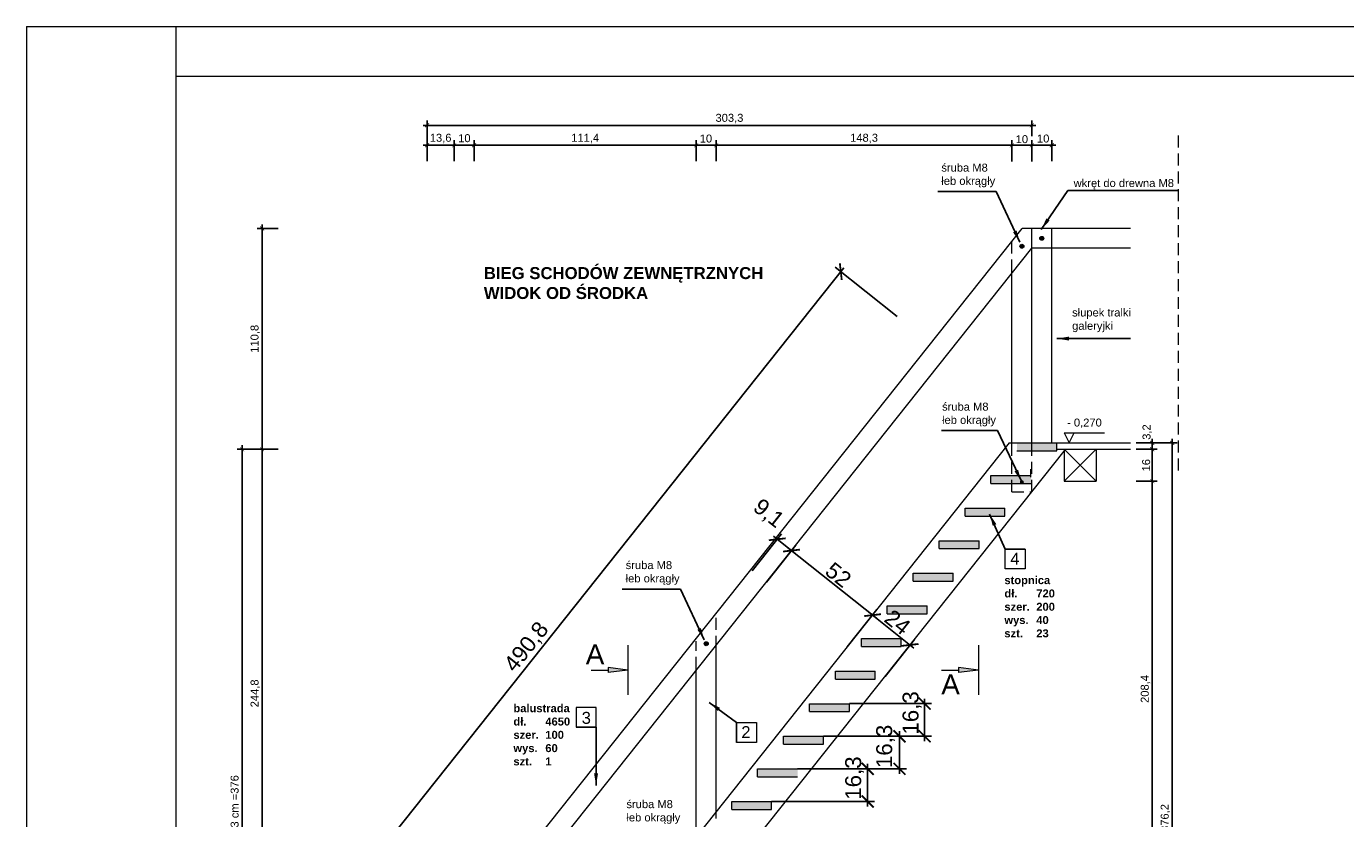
# Model space of a CAD drawing. Header units: millimetres. Extents: x -80660 to 263001, y 590205 to 619905.
# Tile 53 of 64: x 145253 to 151869, y 615932 to 619905. Entities that reach past the tile are written whole.
import ezdxf

# ---------------------------------------------------------------- set-up
doc = ezdxf.new("R2010")
doc.units = ezdxf.units.MM
doc.linetypes.add('DASHEDX2', pattern=[1.5, 1, -0.5])
doc.layers.add('l.c.9', color=3, linetype='Continuous', lineweight=9)
doc.layers.add('l.k.k. 5', color=4, linetype='DASHEDX2', lineweight=5)
doc.styles.add('styl1', font='arial.ttf')
doc.dimstyles.new('stefan', dxfattribs={"dimtxt": 80, "dimasz": 60, "dimexe": 35, "dimexo": 0, "dimgap": 10, "dimtad": 1, "dimdec": 1, "dimlfac": 0.1, "dimtxsty": 'styl1', "dimblk": 'ARCHTICK', "dimcen": 2.5, "dimdle": 25, "dimadec": 0, "dimazin": 0, "dimtfac": 1, "dimtdec": 1, "dimtmove": 0, "dimatfit": 3, "dimfxl": 1, "dimarcsym": 0})
doc.dimstyles.new('stefan - 1', dxfattribs={"dimtxt": 40, "dimasz": 20, "dimexe": 25, "dimexo": 20, "dimgap": 10, "dimtad": 1, "dimdec": 1, "dimlfac": 0.1, "dimtxsty": 'styl1', "dimblk": 'ARCHTICK', "dimcen": 2.5, "dimdle": 20, "dimadec": 0, "dimazin": 0, "dimtfac": 1, "dimtdec": 1, "dimtmove": 0, "dimatfit": 3, "dimfxl": 1, "dimarcsym": 0})

# ---------------------------------------------------------------- blocks, each defined once
blk = doc.blocks.new('_ArchTick')
at = {"color": 0, "const_width": 0.15}
blk.add_lwpolyline([(-0.5, -0.5), (0.5, 0.5)], dxfattribs=at)
blk = doc.blocks.new('*D729')
at = {"layer": 'Defpoints', "color": 0}
for p in [(150899.3, 617815.8), (150899.3, 614053.8), (150999.3, 614053.8)]:
    blk.add_point(p, dxfattribs=at)
at = {"layer": 'l.c.9', "color": 0, "lineweight": -2}
for p, q in [((150919.3, 617815.8), (151024.3, 617815.8)), ((150999.3, 617835.8), (150999.3, 614033.8)), ((150919.3, 614053.8), (151024.3, 614053.8))]:
    blk.add_line(p, q, dxfattribs=at)
at = {"layer": 'l.c.9', "color": 0, "lineweight": -2, "xscale": 20, "yscale": 20, "zscale": 20}
for p, rotation in [((150999.3, 617815.8), 90), ((150999.3, 614053.8), 270)]:
    blk.add_blockref('_ArchTick', p, dxfattribs=dict(at, rotation=rotation))
at = {"layer": 'l.c.9', "color": 0, "insert": (150965.2, 615934.8), "char_height": 40, "attachment_point": 5, "rotation": 90, "style": 'styl1'}
blk.add_mtext('376,2', dxfattribs=at)
blk = doc.blocks.new('*D718')
at = {"layer": 'Defpoints', "color": 0}
for p in [(146435.2, 617783.8), (146535.2, 617783.8), (146535.2, 615335.6)]:
    blk.add_point(p, dxfattribs=at)
at = {"layer": 'l.c.9', "color": 0, "lineweight": -2}
for p, q in [((146515.2, 617783.8), (146410.2, 617783.8)), ((146435.2, 615315.6), (146435.2, 617803.8)), ((146515.2, 615335.6), (146410.2, 615335.6))]:
    blk.add_line(p, q, dxfattribs=at)
at = {"layer": 'l.c.9', "color": 0, "lineweight": -2, "xscale": 20, "yscale": 20, "zscale": 20}
for p, rotation in [((146435.2, 617783.8), 90), ((146435.2, 615335.6), 270)]:
    blk.add_blockref('_ArchTick', p, dxfattribs=dict(at, rotation=rotation))
at = {"layer": 'l.c.9', "color": 0, "insert": (146401.2, 616559.7), "char_height": 40, "attachment_point": 5, "rotation": 90, "style": 'styl1'}
blk.add_mtext('244,8', dxfattribs=at)
blk = doc.blocks.new('*D709')
at = {"layer": 'Defpoints', "color": 0}
for p in [(146435.2, 617783.8), (146335.2, 614053.8), (146454.7, 614053.8)]:
    blk.add_point(p, dxfattribs=at)
at = {"layer": 'l.c.9', "color": 0, "lineweight": -2}
for p, q in [((146415.2, 617783.8), (146310.2, 617783.8)), ((146335.2, 617803.8), (146335.2, 614033.8)), ((146434.7, 614053.8), (146310.2, 614053.8))]:
    blk.add_line(p, q, dxfattribs=at)
at = {"layer": 'l.c.9', "color": 0, "lineweight": -2, "xscale": 20, "yscale": 20, "zscale": 20}
for p, rotation in [((146335.2, 617783.8), 90), ((146335.2, 614053.8), 270)]:
    blk.add_blockref('_ArchTick', p, dxfattribs=dict(at, rotation=rotation))
at = {"layer": 'l.c.9', "color": 0, "insert": (146301.2, 615918.8), "char_height": 40, "attachment_point": 5, "rotation": 90, "style": 'styl1'}
blk.add_mtext('23 x 16,3 cm =376', dxfattribs=at)
blk = doc.blocks.new('*D714')
at = {"layer": 'Defpoints', "color": 0}
for p in [(148612.4, 619308.3), (147498.7, 619208.3), (148612.4, 619208.3)]:
    blk.add_point(p, dxfattribs=at)
at = {"layer": 'l.c.9', "color": 0, "lineweight": -2}
for p, q in [((147498.7, 619228.3), (147498.7, 619333.3)), ((148612.4, 619228.3), (148612.4, 619333.3)), ((147478.7, 619308.3), (148632.4, 619308.3))]:
    blk.add_line(p, q, dxfattribs=at)
at = {"layer": 'l.c.9', "color": 0, "lineweight": -2, "xscale": 20, "yscale": 20, "zscale": 20, "rotation": 180}
blk.add_blockref('_ArchTick', (147498.7, 619308.3), dxfattribs=at)
at = {"layer": 'l.c.9', "color": 0, "lineweight": -2, "xscale": 20, "yscale": 20, "zscale": 20}
blk.add_blockref('_ArchTick', (148612.4, 619308.3), dxfattribs=at)
at = {"layer": 'l.c.9', "color": 0, "insert": (148055.6, 619342.3), "char_height": 40, "attachment_point": 5, "style": 'styl1'}
blk.add_mtext('111,4', dxfattribs=at)
blk = doc.blocks.new('*D707')
at = {"layer": 'Defpoints', "color": 0}
for p in [(150295.3, 619408.3), (150295.3, 619333.3), (147262.5, 619308.3)]:
    blk.add_point(p, dxfattribs=at)
at = {"layer": 'l.c.9', "color": 0, "lineweight": -2}
for p, q in [((147242.5, 619408.3), (150315.3, 619408.3)), ((147262.5, 619328.3), (147262.5, 619433.3)), ((150295.3, 619353.3), (150295.3, 619433.3))]:
    blk.add_line(p, q, dxfattribs=at)
at = {"layer": 'l.c.9', "color": 0, "lineweight": -2, "xscale": 20, "yscale": 20, "zscale": 20, "rotation": 180}
blk.add_blockref('_ArchTick', (147262.5, 619408.3), dxfattribs=at)
at = {"layer": 'l.c.9', "color": 0, "lineweight": -2, "xscale": 20, "yscale": 20, "zscale": 20}
blk.add_blockref('_ArchTick', (150295.3, 619408.3), dxfattribs=at)
at = {"layer": 'l.c.9', "color": 0, "insert": (148778.9, 619442.3), "char_height": 40, "attachment_point": 5, "style": 'styl1'}
blk.add_mtext('303,3', dxfattribs=at)
blk = doc.blocks.new('*D717')
at = {"layer": 'Defpoints', "color": 0}
for p in [(146435.2, 618891.7), (146535.2, 618891.7), (146535.2, 617783.8)]:
    blk.add_point(p, dxfattribs=at)
at = {"layer": 'l.c.9', "color": 0, "lineweight": -2}
for p, q in [((146515.2, 618891.7), (146410.2, 618891.7)), ((146435.2, 617763.8), (146435.2, 618911.7)), ((146515.2, 617783.8), (146410.2, 617783.8))]:
    blk.add_line(p, q, dxfattribs=at)
at = {"layer": 'l.c.9', "color": 0, "lineweight": -2, "xscale": 20, "yscale": 20, "zscale": 20}
for p, rotation in [((146435.2, 618891.7), 90), ((146435.2, 617783.8), 270)]:
    blk.add_blockref('_ArchTick', p, dxfattribs=dict(at, rotation=rotation))
at = {"layer": 'l.c.9', "color": 0, "insert": (146401.2, 618337.8), "char_height": 40, "attachment_point": 5, "rotation": 90, "style": 'styl1'}
blk.add_mtext('110,8', dxfattribs=at)
blk = doc.blocks.new('*D716')
at = {"layer": 'Defpoints', "color": 0}
for p in [(147398.7, 619308.3), (147262.5, 619208.3), (147398.7, 619208.3)]:
    blk.add_point(p, dxfattribs=at)
at = {"layer": 'l.c.9', "color": 0, "lineweight": -2}
for p, q in [((147262.5, 619228.3), (147262.5, 619333.3)), ((147398.7, 619228.3), (147398.7, 619333.3)), ((147242.5, 619308.3), (147418.7, 619308.3))]:
    blk.add_line(p, q, dxfattribs=at)
at = {"layer": 'l.c.9', "color": 0, "lineweight": -2, "xscale": 20, "yscale": 20, "zscale": 20, "rotation": 180}
blk.add_blockref('_ArchTick', (147262.5, 619308.3), dxfattribs=at)
at = {"layer": 'l.c.9', "color": 0, "lineweight": -2, "xscale": 20, "yscale": 20, "zscale": 20}
blk.add_blockref('_ArchTick', (147398.7, 619308.3), dxfattribs=at)
at = {"layer": 'l.c.9', "color": 0, "insert": (147330.6, 619342.3), "char_height": 40, "attachment_point": 5, "style": 'styl1'}
blk.add_mtext('13,6', dxfattribs=at)
blk = doc.blocks.new('*D715')
at = {"layer": 'Defpoints', "color": 0}
for p in [(147498.7, 619308.3), (147398.7, 619208.3), (147498.7, 619208.3)]:
    blk.add_point(p, dxfattribs=at)
at = {"layer": 'l.c.9', "color": 0, "lineweight": -2}
for p, q in [((147398.7, 619228.3), (147398.7, 619333.3)), ((147498.7, 619228.3), (147498.7, 619333.3)), ((147378.7, 619308.3), (147518.7, 619308.3))]:
    blk.add_line(p, q, dxfattribs=at)
at = {"layer": 'l.c.9', "color": 0, "lineweight": -2, "xscale": 20, "yscale": 20, "zscale": 20, "rotation": 180}
blk.add_blockref('_ArchTick', (147398.7, 619308.3), dxfattribs=at)
at = {"layer": 'l.c.9', "color": 0, "lineweight": -2, "xscale": 20, "yscale": 20, "zscale": 20}
blk.add_blockref('_ArchTick', (147498.7, 619308.3), dxfattribs=at)
at = {"layer": 'l.c.9', "color": 0, "insert": (147449.8, 619343.6), "char_height": 40, "attachment_point": 5, "style": 'styl1'}
blk.add_mtext('10', dxfattribs=at)
blk = doc.blocks.new('*D733')
at = {"layer": 'Defpoints', "color": 0}
for p in [(150395.3, 619308.3), (150295.3, 619208.3), (150395.3, 619208.3)]:
    blk.add_point(p, dxfattribs=at)
at = {"layer": 'l.c.9', "color": 0, "lineweight": -2}
for p, q in [((150295.3, 619228.3), (150295.3, 619333.3)), ((150395.3, 619228.3), (150395.3, 619333.3)), ((150275.3, 619308.3), (150415.3, 619308.3))]:
    blk.add_line(p, q, dxfattribs=at)
at = {"layer": 'l.c.9', "color": 0, "lineweight": -2, "xscale": 20, "yscale": 20, "zscale": 20, "rotation": 180}
blk.add_blockref('_ArchTick', (150295.3, 619308.3), dxfattribs=at)
at = {"layer": 'l.c.9', "color": 0, "lineweight": -2, "xscale": 20, "yscale": 20, "zscale": 20}
blk.add_blockref('_ArchTick', (150395.3, 619308.3), dxfattribs=at)
at = {"layer": 'l.c.9', "color": 0, "insert": (150352.1, 619341.9), "char_height": 40, "attachment_point": 5, "style": 'styl1'}
blk.add_mtext('10', dxfattribs=at)
blk = doc.blocks.new('*D732')
at = {"layer": 'Defpoints', "color": 0}
for p in [(150799.3, 617623.8), (150899.3, 617623.8), (150799.3, 615539.7)]:
    blk.add_point(p, dxfattribs=at)
at = {"layer": 'l.c.9', "color": 0, "lineweight": -2}
for p, q in [((150819.3, 617623.8), (150924.3, 617623.8)), ((150899.3, 615519.7), (150899.3, 617643.8)), ((150819.3, 615539.7), (150924.3, 615539.7))]:
    blk.add_line(p, q, dxfattribs=at)
at = {"layer": 'l.c.9', "color": 0, "lineweight": -2, "xscale": 20, "yscale": 20, "zscale": 20}
for p, rotation in [((150899.3, 617623.8), 90), ((150899.3, 615539.7), 270)]:
    blk.add_blockref('_ArchTick', p, dxfattribs=dict(at, rotation=rotation))
at = {"layer": 'l.c.9', "color": 0, "insert": (150865.2, 616581.8), "char_height": 40, "attachment_point": 5, "rotation": 90, "style": 'styl1'}
blk.add_mtext('208,4', dxfattribs=at)
blk = doc.blocks.new('*D731')
at = {"layer": 'Defpoints', "color": 0}
for p in [(150799.3, 617783.8), (150899.3, 617783.8), (150799.3, 617623.8)]:
    blk.add_point(p, dxfattribs=at)
at = {"layer": 'l.c.9', "color": 0, "lineweight": -2}
for p, q in [((150819.3, 617783.8), (150924.3, 617783.8)), ((150899.3, 617603.8), (150899.3, 617803.8)), ((150819.3, 617623.8), (150924.3, 617623.8))]:
    blk.add_line(p, q, dxfattribs=at)
at = {"layer": 'l.c.9', "color": 0, "lineweight": -2, "xscale": 20, "yscale": 20, "zscale": 20}
for p, rotation in [((150899.3, 617783.8), 90), ((150899.3, 617623.8), 270)]:
    blk.add_blockref('_ArchTick', p, dxfattribs=dict(at, rotation=rotation))
at = {"layer": 'l.c.9', "color": 0, "insert": (150868.8, 617703.8), "char_height": 40, "attachment_point": 5, "rotation": 90, "style": 'styl1'}
blk.add_mtext('16', dxfattribs=at)
blk = doc.blocks.new('*D730')
at = {"layer": 'Defpoints', "color": 0}
for p in [(150799.3, 617815.8), (150899.3, 617815.8), (150799.3, 617783.8)]:
    blk.add_point(p, dxfattribs=at)
at = {"layer": 'l.c.9', "color": 0, "lineweight": -2}
for p, q in [((150819.3, 617815.8), (150924.3, 617815.8)), ((150899.3, 617763.8), (150899.3, 617835.8)), ((150819.3, 617783.8), (150924.3, 617783.8))]:
    blk.add_line(p, q, dxfattribs=at)
at = {"layer": 'l.c.9', "color": 0, "lineweight": -2, "xscale": 20, "yscale": 20, "zscale": 20}
for p, rotation in [((150899.3, 617815.8), 90), ((150899.3, 617783.8), 270)]:
    blk.add_blockref('_ArchTick', p, dxfattribs=dict(at, rotation=rotation))
at = {"layer": 'l.c.9', "color": 0, "insert": (150874.1, 617870.2), "char_height": 40, "attachment_point": 5, "rotation": 90, "style": 'styl1'}
blk.add_mtext('3,2', dxfattribs=at)
blk = doc.blocks.new('*D713')
at = {"layer": 'Defpoints', "color": 0}
for p in [(148712.4, 619308.3), (148612.4, 619208.3), (148712.4, 619208.3)]:
    blk.add_point(p, dxfattribs=at)
at = {"layer": 'l.c.9', "color": 0, "lineweight": -2}
for p, q in [((148612.4, 619228.3), (148612.4, 619333.3)), ((148712.4, 619228.3), (148712.4, 619333.3)), ((148592.4, 619308.3), (148732.4, 619308.3))]:
    blk.add_line(p, q, dxfattribs=at)
at = {"layer": 'l.c.9', "color": 0, "lineweight": -2, "xscale": 20, "yscale": 20, "zscale": 20, "rotation": 180}
blk.add_blockref('_ArchTick', (148612.4, 619308.3), dxfattribs=at)
at = {"layer": 'l.c.9', "color": 0, "lineweight": -2, "xscale": 20, "yscale": 20, "zscale": 20}
blk.add_blockref('_ArchTick', (148712.4, 619308.3), dxfattribs=at)
at = {"layer": 'l.c.9', "color": 0, "insert": (148661, 619341.9), "char_height": 40, "attachment_point": 5, "style": 'styl1'}
blk.add_mtext('10', dxfattribs=at)
blk = doc.blocks.new('*D708')
at = {"layer": 'Defpoints', "color": 0}
for p in [(150195.3, 619308.3), (148712.4, 619208.3), (150195.3, 619208.3)]:
    blk.add_point(p, dxfattribs=at)
at = {"layer": 'l.c.9', "color": 0, "lineweight": -2}
for p, q in [((148712.4, 619228.3), (148712.4, 619333.3)), ((150195.3, 619228.3), (150195.3, 619333.3)), ((148692.4, 619308.3), (150215.3, 619308.3))]:
    blk.add_line(p, q, dxfattribs=at)
at = {"layer": 'l.c.9', "color": 0, "lineweight": -2, "xscale": 20, "yscale": 20, "zscale": 20, "rotation": 180}
blk.add_blockref('_ArchTick', (148712.4, 619308.3), dxfattribs=at)
at = {"layer": 'l.c.9', "color": 0, "lineweight": -2, "xscale": 20, "yscale": 20, "zscale": 20}
blk.add_blockref('_ArchTick', (150195.3, 619308.3), dxfattribs=at)
at = {"layer": 'l.c.9', "color": 0, "insert": (149453.9, 619342.3), "char_height": 40, "attachment_point": 5, "style": 'styl1'}
blk.add_mtext('148,3', dxfattribs=at)
blk = doc.blocks.new('*D938')
at = {"layer": 'Defpoints', "color": 0}
for p in [(150457.7, 617774.6), (147931.9, 614187.7), (146836.3, 614053.8), (148703.6, 614053.8), (147483.9, 614035.2)]:
    blk.add_point(p, dxfattribs=at)
at = {"layer": 'l.c.9', "color": 0, "lineweight": -2}
blk.add_arc((147498.7, 614053.8), 453.3, 0, 51.50642, dxfattribs=at)
at = {"layer": 'l.c.9', "color": 0, "lineweight": -2, "xscale": 60, "yscale": 60, "zscale": 60}
for p, rotation in [((147780.9, 614408.6), 141.5064212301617), ((147952.1, 614053.8), 270)]:
    blk.add_blockref('_ArchTick', p, dxfattribs=dict(at, rotation=rotation))
at = {"layer": 'l.c.9', "color": 0, "insert": (147952.8, 614272.9), "char_height": 80, "attachment_point": 5, "rotation": 295.75321, "style": 'styl1'}
blk.add_mtext('52%%d', dxfattribs=at)
blk = doc.blocks.new('*D939')
at = {"layer": 'Defpoints', "color": 0}
for p in [(150295.3, 619308.3), (150195.3, 619207.5), (150295.3, 619207.5)]:
    blk.add_point(p, dxfattribs=at)
at = {"layer": 'l.c.9', "color": 0, "lineweight": -2}
for p, q in [((150195.3, 619227.5), (150195.3, 619333.3)), ((150295.3, 619227.5), (150295.3, 619333.3)), ((150175.3, 619308.3), (150315.3, 619308.3))]:
    blk.add_line(p, q, dxfattribs=at)
at = {"layer": 'l.c.9', "color": 0, "lineweight": -2, "xscale": 20, "yscale": 20, "zscale": 20, "rotation": 180}
blk.add_blockref('_ArchTick', (150195.3, 619308.3), dxfattribs=at)
at = {"layer": 'l.c.9', "color": 0, "lineweight": -2, "xscale": 20, "yscale": 20, "zscale": 20}
blk.add_blockref('_ArchTick', (150295.3, 619308.3), dxfattribs=at)
at = {"layer": 'l.c.9', "color": 0, "insert": (150245.3, 619338.7), "char_height": 40, "attachment_point": 5, "style": 'styl1'}
blk.add_mtext('10', dxfattribs=at)
blk = doc.blocks.new('*D940')
at = {"layer": 'Defpoints', "color": 0}
for p in [(149619.7, 618450.3), (146282.3, 614833.4), (146564.7, 614608.8)]:
    blk.add_point(p, dxfattribs=at)
at = {"layer": 'l.c.9', "color": 0, "lineweight": -2}
for p, q in [((149352.8, 618694.4), (146266.7, 614813.8)), ((149619.7, 618450.3), (149309.9, 618696.7)), ((146564.7, 614608.8), (146254.9, 614855.2))]:
    blk.add_line(p, q, dxfattribs=at)
at = {"layer": 'l.c.9', "color": 0, "lineweight": -2, "xscale": 60, "yscale": 60, "zscale": 60}
for p, rotation in [((149337.3, 618674.9), 51.5064212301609), ((146282.3, 614833.4), 231.5064212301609)]:
    blk.add_blockref('_ArchTick', p, dxfattribs=dict(at, rotation=rotation))
at = {"layer": 'l.c.9', "color": 0, "insert": (147764.3, 616790.3), "char_height": 80, "attachment_point": 5, "rotation": 51.50642, "style": 'styl1'}
blk.add_mtext('490,8', dxfattribs=at)
blk = doc.blocks.new('*D941')
at = {"layer": 'Defpoints', "color": 0}
for p in [(149089.9, 617275.8), (148892.8, 617174.3), (148964.1, 617117.6)]:
    blk.add_point(p, dxfattribs=at)
at = {"layer": 'l.c.9', "color": 0, "lineweight": -2}
for p, q in [((148892.8, 617174.3), (149040.4, 617359.9)), ((148999.1, 617348), (149109.4, 617260.3)), ((148964.1, 617117.6), (149111.6, 617303.2))]:
    blk.add_line(p, q, dxfattribs=at)
at = {"layer": 'l.c.9', "color": 0, "lineweight": -2, "xscale": 60, "yscale": 60, "zscale": 60}
for p, rotation in [((149018.6, 617332.5), 141.5064212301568), ((149089.9, 617275.8), 321.5064212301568)]:
    blk.add_blockref('_ArchTick', p, dxfattribs=dict(at, rotation=rotation))
at = {"layer": 'l.c.9', "color": 0, "insert": (148972.9, 617458.6), "char_height": 80, "attachment_point": 5, "rotation": 321.50642, "style": 'styl1'}
blk.add_mtext('9,1', dxfattribs=at)
blk = doc.blocks.new('*D942')
at = {"layer": 'Defpoints', "color": 0}
for p in [(148964.1, 617117.6), (149496.9, 616952.1), (149370, 616792.5)]:
    blk.add_point(p, dxfattribs=at)
at = {"layer": 'l.c.9', "color": 0, "lineweight": -2}
for p, q in [((148964.1, 617117.6), (149111.6, 617303.2)), ((149070.3, 617291.4), (149516.5, 616936.5)), ((149370, 616792.5), (149518.7, 616979.5))]:
    blk.add_line(p, q, dxfattribs=at)
at = {"layer": 'l.c.9', "color": 0, "lineweight": -2, "xscale": 60, "yscale": 60, "zscale": 60}
for p, rotation in [((149089.9, 617275.8), 141.5064212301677), ((149496.9, 616952.1), 321.5064212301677)]:
    blk.add_blockref('_ArchTick', p, dxfattribs=dict(at, rotation=rotation))
at = {"layer": 'l.c.9', "color": 0, "insert": (149325, 617153.7), "char_height": 80, "attachment_point": 5, "rotation": 321.50642, "style": 'styl1'}
blk.add_mtext('52', dxfattribs=at)
blk = doc.blocks.new('*D943')
at = {"layer": 'Defpoints', "color": 0}
for p in [(149370, 616792.5), (149684.8, 616802.7), (149559, 616644.5)]:
    blk.add_point(p, dxfattribs=at)
at = {"layer": 'l.c.9', "color": 0, "lineweight": -2}
for p, q in [((149370, 616792.5), (149518.7, 616979.5)), ((149477.4, 616967.6), (149704.3, 616787.1)), ((149559, 616644.5), (149706.6, 616830.1))]:
    blk.add_line(p, q, dxfattribs=at)
at = {"layer": 'l.c.9', "color": 0, "lineweight": -2, "xscale": 60, "yscale": 60, "zscale": 60}
for p, rotation in [((149496.9, 616952.1), 141.5064212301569), ((149684.8, 616802.7), 321.5064212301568)]:
    blk.add_blockref('_ArchTick', p, dxfattribs=dict(at, rotation=rotation))
at = {"layer": 'l.c.9', "color": 0, "insert": (149622.1, 616916.7), "char_height": 80, "attachment_point": 5, "rotation": 321.50642, "style": 'styl1'}
blk.add_mtext('24', dxfattribs=at)
blk = doc.blocks.new('*D944')
at = {"layer": 'Defpoints', "color": 0}
for p in [(149380.3, 616508.1), (149757.7, 616508.1), (149250.3, 616344.6)]:
    blk.add_point(p, dxfattribs=at)
at = {"layer": 'l.c.9', "color": 0, "lineweight": -2}
for p, q in [((149380.3, 616508.1), (149792.7, 616508.1)), ((149757.7, 616319.6), (149757.7, 616533.1)), ((149250.3, 616344.6), (149792.7, 616344.6))]:
    blk.add_line(p, q, dxfattribs=at)
at = {"layer": 'l.c.9', "color": 0, "lineweight": -2, "xscale": 60, "yscale": 60, "zscale": 60}
for p, rotation in [((149757.7, 616508.1), 90), ((149757.7, 616344.6), 270)]:
    blk.add_blockref('_ArchTick', p, dxfattribs=dict(at, rotation=rotation))
at = {"layer": 'l.c.9', "color": 0, "insert": (149694.6, 616461.6), "char_height": 80, "attachment_point": 5, "rotation": 90, "style": 'styl1'}
blk.add_mtext('16,3', dxfattribs=at)
blk = doc.blocks.new('*D945')
at = {"layer": 'Defpoints', "color": 0}
for p in [(149250.3, 616344.6), (149631.6, 616344.6), (149120.3, 616181.1)]:
    blk.add_point(p, dxfattribs=at)
at = {"layer": 'l.c.9', "color": 0, "lineweight": -2}
for p, q in [((149631.6, 616156.1), (149631.6, 616369.6)), ((149250.3, 616344.6), (149666.6, 616344.6)), ((149120.3, 616181.1), (149666.6, 616181.1))]:
    blk.add_line(p, q, dxfattribs=at)
at = {"layer": 'l.c.9', "color": 0, "lineweight": -2, "xscale": 60, "yscale": 60, "zscale": 60}
for p, rotation in [((149631.6, 616344.6), 90), ((149631.6, 616181.1), 270)]:
    blk.add_blockref('_ArchTick', p, dxfattribs=dict(at, rotation=rotation))
at = {"layer": 'l.c.9', "color": 0, "insert": (149562.3, 616293.8), "char_height": 80, "attachment_point": 5, "rotation": 90, "style": 'styl1'}
blk.add_mtext('16,3', dxfattribs=at)
blk = doc.blocks.new('*D946')
at = {"layer": 'Defpoints', "color": 0}
for p in [(149120.3, 616181.1), (149472, 616181.1), (148990.3, 616017.7)]:
    blk.add_point(p, dxfattribs=at)
at = {"layer": 'l.c.9', "color": 0, "lineweight": -2}
for p, q in [((149120.3, 616181.1), (149507, 616181.1)), ((149472, 615992.7), (149472, 616206.1)), ((148990.3, 616017.7), (149507, 616017.7))]:
    blk.add_line(p, q, dxfattribs=at)
at = {"layer": 'l.c.9', "color": 0, "lineweight": -2, "xscale": 60, "yscale": 60, "zscale": 60}
for p, rotation in [((149472, 616181.1), 90), ((149472, 616017.7), 270)]:
    blk.add_blockref('_ArchTick', p, dxfattribs=dict(at, rotation=rotation))
at = {"layer": 'l.c.9', "color": 0, "insert": (149406.9, 616135), "char_height": 80, "attachment_point": 5, "rotation": 90, "style": 'styl1'}
blk.add_mtext('16,3', dxfattribs=at)

msp = doc.modelspace()

# ---------------------------------------------------------------- hatches: boundary and pattern name
at = {"layer": 'l.c.9'}
for points in [[(150255.33, 618802.06, 1), (150235.33, 618802.06, 1)], [(150335.33, 618841.65, 1), (150355.33, 618841.65, 1)], [(150420.35, 617815.85), (150220.35, 617815.85), (150220.35, 617775.85), (150420.35, 617775.85)], [(150290.35, 617652.38), (150090.35, 617652.38), (150090.35, 617612.38), (150290.35, 617612.38)], [(150235.33, 617619.12, 1), (150255.33, 617619.12, 1)], [(150160.35, 617488.91), (149960.35, 617488.91), (149960.35, 617448.91), (150160.35, 617448.91)], [(150030.35, 617325.44), (149830.35, 617325.44), (149830.35, 617285.44), (150030.35, 617285.44)], [(149900.35, 617161.97), (149700.35, 617161.97), (149700.35, 617121.97), (149900.35, 617121.97)], [(149770.35, 616998.5), (149570.35, 616998.5), (149570.35, 616958.5), (149770.35, 616958.5)], [(148672.39, 616808.72, 1), (148652.39, 616808.72, 1)], [(149640.35, 616835.03), (149440.35, 616835.03), (149440.35, 616795.03), (149640.35, 616795.03)], [(148269.97, 616676.63), (148169.97, 616689.13), (148169.97, 616664.13)], [(150027.24, 616676.63), (149927.24, 616689.13), (149927.24, 616664.13)], [(149510.35, 616671.56), (149310.35, 616671.56), (149310.35, 616631.56), (149510.35, 616631.56)], [(149380.35, 616508.09), (149180.35, 616508.09), (149180.35, 616468.09), (149380.35, 616468.09)], [(149250.35, 616344.62), (149050.35, 616344.62), (149050.35, 616304.62), (149250.35, 616304.62)], [(148990.35, 616017.68), (148790.35, 616017.68), (148790.35, 615977.68), (148990.35, 615977.68)]]:
    msp.add_hatch(color=0, dxfattribs=at).paths.add_polyline_path(points)
h = msp.add_hatch(color=0, dxfattribs=at)
h.paths.add_polyline_path([(148962.25, 616181.15), (148920.35, 616181.15), (148920.35, 616141.15), (148962.25, 616141.15)])
h.paths.add_polyline_path([(149062.25, 616181.15), (148962.25, 616181.15), (148962.25, 616141.15), (149062.25, 616141.15)])
h.paths.add_polyline_path([(149120.35, 616181.15), (149062.25, 616181.15), (149062.25, 616141.15), (149120.35, 616141.15)])

# ---------------------------------------------------------------- linework, layer by layer
at = {"layer": 'l.c.9', "color": 0}
for p, q in [((145253.39, 619904.52), (145253.39, 612479.52)), ((145253.39, 619904.52), (145253.39, 612479.52)), ((145253.39, 619904.52), (155753.39, 619904.52)), ((146003.39, 619904.52), (146003.39, 612479.52)), ((146003.39, 619654.52), (155628.39, 619654.52)), ((147375.85, 615281.18), (150247.09, 618891.65)), ((150789.44, 618891.65), (150247.09, 618891.65)), ((150295.33, 617783.85), (150295.33, 618891.65)), ((150395.33, 617815.85), (150395.33, 618891.65)), ((147375.85, 615120.52), (150295.33, 618791.65)), ((150789.44, 618791.65), (150338.65, 618791.65)), ((150195.33, 617803.91), (150195.33, 618681.22)), ((147262.54, 614142.41), (150183.85, 617815.85)), ((150182.02, 617815.85), (150420.35, 617815.85)), ((150295.33, 617815.85), (150789.44, 617815.85)), ((150420.35, 617775.85), (150420.35, 617815.85)), ((150420.35, 617775.85), (150420.35, 617815.85)), ((150457.71, 617865.85), (150482.71, 617815.85)), ((150457.71, 617865.85), (150660.18, 617865.85)), ((150482.71, 617815.85), (150507.71, 617865.85)), ((148680.35, 615539.67), (150457.71, 617774.63)), ((150220.35, 617775.85), (150420.35, 617775.85)), ((150420.35, 617783.85), (150789.44, 617783.85)), ((150457.71, 617783.85), (150457.71, 617623.85)), ((150457.71, 617783.85), (150617.71, 617623.85)), ((150457.71, 617623.85), (150617.71, 617783.85)), ((150617.71, 617783.85), (150617.71, 617623.85)), ((150290.35, 617644.2), (150290.35, 617684.2)), ((150090.35, 617652.38), (150290.35, 617652.38)), ((150090.35, 617612.38), (150090.35, 617652.38)), ((150090.35, 617612.38), (150290.35, 617612.38)), ((150457.71, 617623.85), (150617.71, 617623.85)), ((149960.35, 617488.91), (150160.35, 617488.91)), ((149960.35, 617448.91), (149960.35, 617488.91)), ((150160.35, 617448.91), (150160.35, 617488.91)), ((149960.35, 617448.91), (150160.35, 617448.91)), ((149830.35, 617325.44), (150030.35, 617325.44)), ((149830.35, 617285.44), (149830.35, 617325.44)), ((149830.35, 617285.44), (150030.35, 617285.44)), ((150030.35, 617285.44), (150030.35, 617325.44)), ((149700.35, 617161.97), (149900.35, 617161.97)), ((149700.35, 617121.97), (149700.35, 617161.97)), ((149900.35, 617121.97), (149900.35, 617161.97)), ((149700.35, 617121.97), (149900.35, 617121.97)), ((149570.35, 616998.5), (149770.35, 616998.5)), ((149570.35, 616958.5), (149570.35, 616998.5)), ((149570.35, 616958.5), (149770.35, 616958.5)), ((149770.35, 616958.5), (149770.35, 616998.5)), ((149440.35, 616835.03), (149640.35, 616835.03)), ((149440.35, 616795.03), (149440.35, 616835.03)), ((149640.35, 616795.03), (149640.35, 616835.03)), ((148269.97, 616801.63), (148269.97, 616551.63)), ((148712.39, 615931.64), (148712.39, 616808.95)), ((149440.35, 616795.03), (149640.35, 616795.03)), ((150027.24, 616801.63), (150027.24, 616551.63)), ((148269.97, 616676.63), (148169.97, 616689.13)), ((148169.97, 616689.13), (148169.97, 616664.13)), ((148612.39, 615824.97), (148612.39, 616702.27)), ((150027.24, 616676.63), (149927.24, 616689.13)), ((149927.24, 616689.13), (149927.24, 616664.13)), ((148084.79, 616676.63), (148169.97, 616676.63)), ((148269.97, 616676.63), (148169.97, 616664.13)), ((149310.35, 616671.56), (149510.35, 616671.56)), ((149310.35, 616631.56), (149310.35, 616671.56)), ((149310.35, 616631.56), (149510.35, 616631.56)), ((149510.35, 616631.56), (149510.35, 616671.56)), ((149842.06, 616676.63), (149927.24, 616676.63)), ((150027.24, 616676.63), (149927.24, 616664.13)), ((149180.35, 616468.09), (149180.35, 616508.09)), ((149180.35, 616508.09), (149380.35, 616508.09)), ((149380.35, 616468.09), (149380.35, 616508.09)), ((149180.35, 616468.09), (149380.35, 616468.09)), ((149050.35, 616344.62), (149250.35, 616344.62)), ((149050.35, 616304.62), (149050.35, 616344.62)), ((149050.35, 616304.62), (149250.35, 616304.62)), ((149250.35, 616304.62), (149250.35, 616344.62)), ((148920.35, 616181.15), (149120.35, 616181.15)), ((148920.35, 616141.15), (148920.35, 616181.15)), ((148920.35, 616141.15), (149120.35, 616141.15)), ((148790.35, 616017.68), (148990.35, 616017.68)), ((148790.35, 615977.68), (148790.35, 616017.68)), ((148790.35, 615977.68), (148990.35, 615977.68)), ((148990.35, 615977.68), (148990.35, 616017.68))]:
    msp.add_line(p, q, dxfattribs=at)
for points in [[(150162.33, 617183.62), (150162.33, 617283.62), (150262.57, 617283.62), (150262.57, 617183.62)], [(148109.99, 616389.41), (148109.99, 616489.41), (148009.75, 616489.41), (148009.75, 616389.41)], [(148815.03, 616313.48), (148815.03, 616413.48), (148915.27, 616413.48), (148915.27, 616313.48)]]:
    msp.add_lwpolyline(points, close=True, dxfattribs=at)
for centre in [(150245.33, 618802.06), (150345.33, 618841.65), (148662.39, 616808.72)]:
    msp.add_circle(centre, 10, dxfattribs=at)
at = {"layer": 'l.k.k. 5', "color": 0, "ltscale": 60}
for p, q in [((151030.22, 617677.42), (151030.22, 619372.7)), ((150195.33, 618675.62), (150195.33, 618826.57)), ((150338.65, 618791.65), (150295.33, 618791.65)), ((150295.33, 617570.44), (150295.33, 617910.58)), ((150195.33, 617570.44), (150195.33, 617803.91)), ((150195.33, 617570.44), (150295.33, 617570.44)), ((148712.39, 616788.95), (148712.39, 616947.39)), ((148612.39, 616682.27), (148612.39, 616821.64))]:
    msp.add_line(p, q, dxfattribs=at)

# ---------------------------------------------------------------- texts
at = {"layer": 'l.c.9', "color": 0, "width": 2924.252, "attachment_point": 1}
for s, insert, char_height in [('{\\fArial|b0|i0|c238|p34;śruba M8\\Płeb okrągły}', (149841.53, 619216.35), 40), ('{\\fArial|b0|i0|c238|p34;wkręt do drewna M8}', (150505.02, 619138.91), 40), ('\\pl59.9444;{\\fArial|b1|i0|c238|p34;BIEG SCHODÓW ZEWNĘTRZNYCH \\PWIDOK OD ŚRODKA}', (147487.29, 618697.38), 60), ('{\\fArial|b0|i0|c238|p34;słupek tralki \\Pgaleryjki}', (150497.29, 618489.74), 40), ('{\\fArial|b0|i0|c238|p34;śruba M8\\Płeb okrągły}', (149845.23, 618017.58), 40), ('{\\fArial|b0|i0|c238|p34;- 0,270}', (150472.12, 617937.83), 40), ('{\\fArial|b0|i0|c238|p34;śruba M8\\Płeb okrągły}', (148258.59, 617223), 40), ('{\\fArial|b0|i0|c238|p34; 4}', (150163.9, 617265.12), 60), ('\\pt160;{\\fArial|b1|i0|c238|p34;stopnica\\Pdł.      ^I720\\Pszer.^I200\\Pwys.^I40\\Pszt.^I23}', (150157.72, 617147.49), 40), ('{\\fArial|b0|i0|c238|p34;A}', (148058.44, 616805.35), 100), ('{\\fArial|b0|i0|c238|p34;A}', (149841.19, 616654.5), 100), ('\\pt160;{\\fArial|b1|i0|c238|p34;balustrada\\Pdł.      ^I4650\\Pszer.^I100\\Pwys.^I60\\Pszt.^I1}', (147695.71, 616505.16), 40), ('{\\fArial|b0|i0|c238|p34; 3}', (148014.55, 616466.95), 60), ('{\\fArial|b0|i0|c238|p34; 2}', (148814.85, 616395.41), 60), ('{\\fArial|b0|i0|c238|p34;śruba M8\\Płeb okrągły}', (148262.3, 616024.24), 40)]:
    msp.add_mtext(s, dxfattribs=dict(at, insert=insert, char_height=char_height))

# ---------------------------------------------------------------- dimensions: what is measured, and where the dimension line sits
at = {"layer": 'l.c.9', "color": 0}
for base, p1, p2, picture, middle in [((150295.33, 619408.3), (147262.54, 619308.3), (150295.33, 619333.3), '*D707', (148778.93, 619442.34)), ((147398.75, 619308.3), (147262.54, 619208.3), (147398.75, 619208.3), '*D716', (147330.64, 619342.34)), ((148612.39, 619308.3), (147498.75, 619208.3), (148612.39, 619208.3), '*D714', (148055.57, 619342.34)), ((150195.33, 619308.3), (148712.39, 619208.3), (150195.33, 619208.3), '*D708', (149453.86, 619342.34))]:
    dim = msp.add_linear_dim(base=base, p1=p1, p2=p2, dimstyle='stefan - 1', dxfattribs=at)
    dim.commit()
    dim.dimension.update_dxf_attribs({"geometry": picture, "text_midpoint": middle})
for base, p1, p2, picture, middle in [((147498.75, 619308.3), (147398.75, 619208.3), (147498.75, 619208.3), '*D715', (147449.8, 619343.64)), ((148712.39, 619308.3), (148612.39, 619208.3), (148712.39, 619208.3), '*D713', (148660.96, 619341.88)), ((150395.33, 619308.3), (150295.33, 619208.3), (150395.33, 619208.3), '*D733', (150352.1, 619341.88))]:
    dim = msp.add_linear_dim(base=base, p1=p1, p2=p2, dimstyle='stefan - 1', override={"dimtmove": 2}, dxfattribs=at)
    dim.commit()
    dim.dimension.update_dxf_attribs({"geometry": picture, "text_midpoint": middle, "dimtype": 160})
dim = msp.add_linear_dim(base=(150295.33, 619308.3), p1=(150195.33, 619207.51), p2=(150295.33, 619207.51), dimstyle='stefan - 1', override={"dimtmove": 2}, dxfattribs=at)
dim.commit()
dim.dimension.update_dxf_attribs({"geometry": '*D939', "text_midpoint": (150245.33, 619338.72)})
for base, p1, p2, picture, middle in [((146435.21, 618891.65), (146535.21, 617783.85), (146535.21, 618891.65), '*D717', (146401.17, 618337.75)), ((150999.27, 614053.85), (150899.27, 617815.85), (150899.27, 614053.85), '*D729', (150965.23, 615934.85)), ((146435.21, 617783.85), (146535.21, 615335.6), (146535.21, 617783.85), '*D718', (146401.17, 616559.73)), ((150899.27, 617783.85), (150799.27, 617623.85), (150799.27, 617783.85), '*D731', (150868.85, 617703.85)), ((150899.27, 617623.85), (150799.27, 615539.67), (150799.27, 617623.85), '*D732', (150865.23, 616581.76))]:
    dim = msp.add_linear_dim(base=base, p1=p1, p2=p2, angle=90, dimstyle='stefan - 1', dxfattribs=at)
    dim.commit()
    dim.dimension.update_dxf_attribs({"geometry": picture, "text_midpoint": middle})
dim = msp.add_aligned_dim(p1=(149619.67, 618450.3), p2=(146564.7, 614608.8), distance=-360.81, dimstyle='stefan', dxfattribs=at)
dim.commit()
dim.dimension.update_dxf_attribs({"geometry": '*D940', "text_midpoint": (147764.34, 616790.28)})
for base, p1, p2, angle, dimstyle, picture, middle, dimtype in [((150899.27, 617815.85), (150799.27, 617783.85), (150799.27, 617815.85), 90, 'stefan - 1', '*D730', (150874.06, 617870.19), 160), ((149089.85, 617275.81), (148892.84, 617174.29), (148964.07, 617117.65), 321.506421, 'stefan', '*D941', (148972.91, 617458.62), 161), ((149757.66, 616508.09), (149250.35, 616344.62), (149380.35, 616508.09), 90, 'stefan', '*D944', (149694.63, 616461.57), 160), ((149631.61, 616344.62), (149120.35, 616181.15), (149250.35, 616344.62), 90, 'stefan', '*D945', (149562.26, 616293.84), 160), ((149471.96, 616181.15), (148990.35, 616017.68), (149120.35, 616181.15), 90, 'stefan', '*D946', (149406.95, 616135.01), 160)]:
    dim = msp.add_linear_dim(base=base, p1=p1, p2=p2, angle=angle, dimstyle=dimstyle, override={"dimtmove": 2}, dxfattribs=at)
    dim.commit()
    dim.dimension.update_dxf_attribs({"geometry": picture, "text_midpoint": middle, "dimtype": dimtype})
dim = msp.add_linear_dim(base=(146335.21, 614053.85), p1=(146435.21, 617783.85), p2=(146454.71, 614053.85), angle=90, text='23 x 16,3 cm =376', dimstyle='stefan - 1', dxfattribs=at)
dim.commit()
dim.dimension.update_dxf_attribs({"geometry": '*D709', "text_midpoint": (146301.17, 615918.85)})
dim = msp.add_angular_dim_2l(base=(147931.86, 614187.66), line1=((146836.29, 614053.85), (148703.56, 614053.85)), line2=((147483.9, 614035.18), (150457.71, 617774.63)), dimstyle='stefan', dxfattribs=at)
dim.commit()
dim.dimension.update_dxf_attribs({"geometry": '*D938', "text_midpoint": (147952.83, 614272.9)})
for base, p1, p2, picture, middle in [((149496.94, 616952.08), (148964.07, 617117.65), (149370.03, 616792.5), '*D942', (149325.04, 617153.74)), ((149684.78, 616802.7), (149370.03, 616792.5), (149559, 616644.53), '*D943', (149622.08, 616916.65))]:
    dim = msp.add_linear_dim(base=base, p1=p1, p2=p2, angle=141.506421, dimstyle='stefan', override={"dimtmove": 1}, dxfattribs=at)
    dim.commit()
    dim.dimension.update_dxf_attribs({"geometry": picture, "text_midpoint": middle})

# ---------------------------------------------------------------- leaders
for points in [[(150235.56, 618821.96), (150116.11, 619076.04), (149823.7, 619076.04)], [(150342.89, 618886.46), (150475.36, 619081.86), (151030.22, 619081.86)], [(150421.33, 618338.85), (150790.07, 618338.85)], [(150242.82, 617623.2), (150123.37, 617877.28), (149841.96, 617877.28)], [(150083.74, 617458.85), (150162.33, 617283.62), (150262.57, 617283.62)], [(148652.63, 616828.62), (148533.17, 617082.7), (148240.76, 617082.7)], [(148677.6, 616514.75), (148815.03, 616413.48), (148815.03, 616313.48)], [(148109.99, 616098.28), (148109.99, 616389.41), (148009.99, 616389.41)]]:
    msp.add_leader(points, dimstyle='stefan', override={"dimgap": 10, "dimtad": 0}, dxfattribs=at)

doc.saveas('drawing.dxf')
